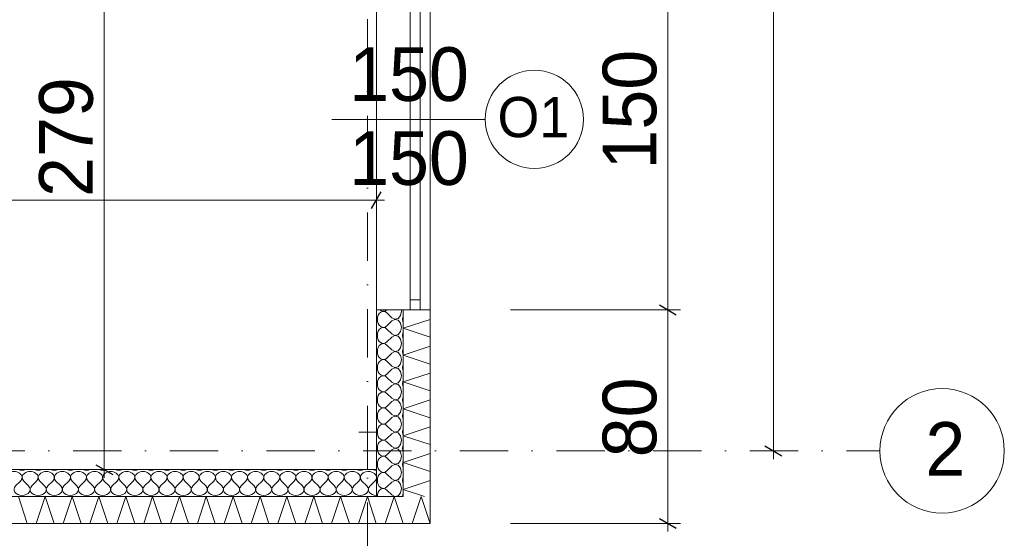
# Model space of a CAD drawing. Header units: millimetres. Extents: x 100377 to 152816, y -1988 to 13902.
# Tile 36 of 58: x 135932 to 139599, y -19 to 1913. Entities that reach past the tile are written whole.
import ezdxf

# ---------------------------------------------------------------- set-up
doc = ezdxf.new("R2010")
doc.units = ezdxf.units.MM
doc.header["$MEASUREMENT"] = 0
doc.linetypes.add('Kropki i Kreski', pattern=[360, 180, -90, 0, -90])
for name, color, linetype, lineweight in [('Nowe_0_Nr_pióra__1', 7, 'Continuous', 13), ('Nowe_0_Nr_pióra__2', 251, 'Continuous', 13), ('Nowe_299-A Wymiary Opisy_Nr_pióra__1', 7, 'Continuous', 13), ('Nowe_299-A Wymiary Opisy_Nr_pióra__21', 7, 'Continuous', 25), ('Nowe_810-G Ogólne_Nr_pióra__1', 7, 'Continuous', 13), ('Nowe_830-G Teksty Etykiety_Nr_pióra__1', 7, 'Continuous', 13)]:
    doc.layers.add(name, color=color, linetype=linetype, lineweight=lineweight)
doc.layers.add('Nowe_299-A Wymiary Opisy', color=7, linetype='Continuous')
doc.styles.add('STYL_AUTOMATYCZNY_1', font='txt')
doc.dimstyles.new('STYL_AUTOMATYCZNY__1', dxfattribs={"dimtxt": 200, "dimasz": 47.5, "dimexe": 0.18, "dimexo": 300, "dimgap": 0.09, "dimtad": 1, "dimdec": 0, "dimlfac": 0.1, "dimzin": 0, "dimdsep": 46, "dimtxsty": 'STYL_AUTOMATYCZNY_1', "dimblk": 'ARROWHEAD_2', "dimblk1": 'ARROWHEAD_2', "dimblk2": 'ARROWHEAD_2', "dimcen": 0.09, "dimclrd": 7, "dimclre": 7, "dimclrt": 7, "dimadec": 1, "dimazin": 0, "dimtfac": 1, "dimtdec": 4, "dimtmove": 0, "dimatfit": 3, "dimfxl": 0, "dimtolj": 1, "dimtzin": 0, "dimarcsym": 0})
doc.dimstyles.new('STYL_AUTOMATYCZNY__2', dxfattribs={"dimtxt": 200, "dimasz": 47.5, "dimexe": 0.18, "dimexo": 300, "dimgap": 0.09, "dimtad": 1, "dimtih": 1, "dimtoh": 1, "dimdec": 0, "dimlfac": 0.1, "dimzin": 0, "dimdsep": 46, "dimtxsty": 'STYL_AUTOMATYCZNY_1', "dimblk": 'ARROWHEAD_2', "dimblk1": 'ARROWHEAD_2', "dimblk2": 'ARROWHEAD_2', "dimcen": 0.09, "dimclrd": 7, "dimclre": 7, "dimclrt": 7, "dimadec": 1, "dimazin": 0, "dimtfac": 1, "dimtdec": 4, "dimtmove": 0, "dimatfit": 3, "dimfxl": 0, "dimtolj": 1, "dimtzin": 0, "dimarcsym": 0})

# ---------------------------------------------------------------- blocks, each defined once
blk = doc.blocks.new('*X56')
at = {"layer": 'Nowe_0_Nr_pióra__1', "color": 7, "linetype": 'Continuous', "lineweight": 13}
for p, q in [((137267.3, 812.6), (137264.8, 805)), ((137271.3, 819), (137267.3, 812.6)), ((137276.4, 823.7), (137271.3, 819)), ((137273.9, 832.2), (137276.4, 830)), ((137276.4, 830), (137282.2, 827.4)), ((137282.2, 826.3), (137276.4, 823.7)), ((137282.2, 827.4), (137288.4, 827)), ((137288.4, 826.7), (137282.2, 826.3)), ((137288.4, 827), (137294.4, 828.8)), ((137294.4, 824.8), (137288.4, 826.7)), ((137294.4, 828.8), (137299, 832.2)), ((137299.8, 820.8), (137294.4, 824.8)), ((137317.7, 802.8), (137299.8, 820.8)), ((137341.2, 800), (137350.2, 811.1)), ((137350.2, 811.1), (137353.6, 826.8)), ((137353.6, 826.8), (137352.4, 832.2)), ((137360.4, 809.6), (137358.9, 805)), ((137264.8, 805), (137264, 796.8)), ((137264, 796.8), (137264.8, 788.6)), ((137264.8, 788.6), (137267.3, 781.1)), ((137267.3, 781.1), (137271.3, 774.7)), ((137271.3, 774.7), (137276.4, 770)), ((137294.4, 768.8), (137299.8, 772.8)), ((137317.7, 790.8), (137299.8, 772.8)), ((137317.7, 802.8), (137329.2, 797)), ((137329.2, 796.7), (137317.7, 790.8)), ((137329.2, 797), (137341.2, 800)), ((137341.2, 793.7), (137329.2, 796.7)), ((137350.2, 782.6), (137341.2, 793.7)), ((137353.6, 766.8), (137350.2, 782.6)), ((137358.9, 805), (137358.1, 796.8)), ((137358.1, 796.8), (137358.9, 788.6)), ((137358.9, 788.6), (137360.4, 784.1)), ((137264.8, 745), (137264, 736.8)), ((137264, 736.8), (137264.8, 728.6)), ((137267.3, 752.6), (137264.8, 745)), ((137271.3, 759), (137267.3, 752.6)), ((137276.4, 763.7), (137271.3, 759)), ((137276.4, 770), (137282.2, 767.4)), ((137282.2, 766.3), (137276.4, 763.7)), ((137282.2, 767.4), (137288.4, 767)), ((137288.4, 766.7), (137282.2, 766.3)), ((137288.4, 767), (137294.4, 768.8)), ((137294.4, 764.8), (137288.4, 766.7)), ((137299.8, 760.8), (137294.4, 764.8)), ((137317.7, 742.8), (137299.8, 760.8)), ((137317.7, 742.8), (137329.2, 737)), ((137329.2, 736.7), (137317.7, 730.8)), ((137329.2, 737), (137341.2, 740)), ((137341.2, 733.7), (137329.2, 736.7)), ((137341.2, 740), (137350.2, 751.1)), ((137350.2, 722.6), (137341.2, 733.7)), ((137350.2, 751.1), (137353.6, 766.8)), ((137358.9, 745), (137358.1, 736.8)), ((137358.1, 736.8), (137358.9, 728.6)), ((137360.4, 749.6), (137358.9, 745)), ((137264.8, 728.6), (137267.3, 721.1)), ((137267.3, 721.1), (137271.3, 714.7)), ((137271.3, 699), (137267.3, 692.6)), ((137271.3, 714.7), (137276.4, 710)), ((137276.4, 703.7), (137271.3, 699)), ((137276.4, 710), (137282.2, 707.4)), ((137282.2, 706.3), (137276.4, 703.7)), ((137282.2, 707.4), (137288.4, 707)), ((137288.4, 706.7), (137282.2, 706.3)), ((137288.4, 707), (137294.4, 708.8)), ((137294.4, 704.8), (137288.4, 706.7)), ((137294.4, 708.8), (137299.8, 712.8)), ((137299.8, 700.8), (137294.4, 704.8)), ((137317.7, 730.8), (137299.8, 712.8)), ((137317.7, 682.8), (137299.8, 700.8)), ((137353.6, 706.8), (137350.2, 722.6)), ((137350.2, 691.1), (137353.6, 706.8)), ((137358.9, 728.6), (137360.4, 724.1)), ((137264.8, 685), (137264, 676.8)), ((137264, 676.8), (137264.8, 668.6)), ((137267.3, 692.6), (137264.8, 685)), ((137264.8, 668.6), (137267.3, 661.1)), ((137267.3, 661.1), (137271.3, 654.7)), ((137317.7, 670.8), (137299.8, 652.8)), ((137317.7, 682.8), (137329.2, 677)), ((137329.2, 676.7), (137317.7, 670.8)), ((137329.2, 677), (137341.2, 680)), ((137341.2, 673.7), (137329.2, 676.7)), ((137341.2, 680), (137350.2, 691.1)), ((137350.2, 662.6), (137341.2, 673.7)), ((137353.6, 646.8), (137350.2, 662.6)), ((137358.9, 685), (137358.1, 676.8)), ((137358.1, 676.8), (137358.9, 668.6)), ((137360.4, 689.6), (137358.9, 685)), ((137358.9, 668.6), (137360.4, 664.1)), ((137264.8, 625), (137264, 616.8)), ((137267.3, 632.6), (137264.8, 625)), ((137271.3, 639), (137267.3, 632.6)), ((137271.3, 654.7), (137276.4, 650)), ((137276.4, 643.7), (137271.3, 639)), ((137276.4, 650), (137282.2, 647.4)), ((137282.2, 646.3), (137276.4, 643.7)), ((137282.2, 647.4), (137288.4, 647)), ((137288.4, 646.7), (137282.2, 646.3)), ((137288.4, 647), (137294.4, 648.8)), ((137294.4, 644.8), (137288.4, 646.7)), ((137294.4, 648.8), (137299.8, 652.8)), ((137299.8, 640.8), (137294.4, 644.8)), ((137317.7, 622.8), (137299.8, 640.8)), ((137341.2, 620), (137350.2, 631.1)), ((137350.2, 631.1), (137353.6, 646.8)), ((137358.9, 625), (137358.1, 616.8)), ((137360.4, 629.6), (137358.9, 625)), ((137264, 616.8), (137264.8, 608.6)), ((137264.8, 608.6), (137267.3, 601.1)), ((137267.3, 601.1), (137271.3, 594.7)), ((137271.3, 594.7), (137276.4, 590)), ((137276.4, 590), (137282.2, 587.4)), ((137282.2, 587.4), (137288.4, 587)), ((137288.4, 587), (137294.4, 588.8)), ((137294.4, 588.8), (137299.8, 592.8)), ((137317.7, 610.8), (137299.8, 592.8)), ((137317.7, 622.8), (137329.2, 617)), ((137329.2, 616.7), (137317.7, 610.8)), ((137329.2, 617), (137341.2, 620)), ((137341.2, 613.7), (137329.2, 616.7)), ((137350.2, 602.6), (137341.2, 613.7)), ((137353.6, 586.8), (137350.2, 602.6)), ((137350.2, 571.1), (137353.6, 586.8)), ((137358.1, 616.8), (137358.9, 608.6)), ((137358.9, 608.6), (137360.4, 604.1)), ((137264.8, 565), (137264, 556.8)), ((137264, 556.8), (137264.8, 548.6)), ((137267.3, 572.6), (137264.8, 565)), ((137271.3, 579), (137267.3, 572.6)), ((137276.4, 583.7), (137271.3, 579)), ((137282.2, 586.3), (137276.4, 583.7)), ((137288.4, 586.7), (137282.2, 586.3)), ((137294.4, 584.8), (137288.4, 586.7)), ((137299.8, 580.8), (137294.4, 584.8)), ((137317.7, 562.8), (137299.8, 580.8)), ((137317.7, 550.8), (137299.8, 532.8)), ((137317.7, 562.8), (137329.2, 557)), ((137329.2, 556.7), (137317.7, 550.8)), ((137329.2, 557), (137341.2, 560)), ((137341.2, 553.7), (137329.2, 556.7)), ((137341.2, 560), (137350.2, 571.1)), ((137350.2, 542.6), (137341.2, 553.7)), ((137358.9, 565), (137358.1, 556.8)), ((137358.1, 556.8), (137358.9, 548.6)), ((137360.4, 569.6), (137358.9, 565)), ((137264.8, 548.6), (137267.3, 541.1)), ((137267.3, 541.1), (137271.3, 534.7)), ((137271.3, 519), (137267.3, 512.6)), ((137271.3, 534.7), (137276.4, 530)), ((137276.4, 523.7), (137271.3, 519)), ((137276.4, 530), (137282.2, 527.4)), ((137282.2, 526.3), (137276.4, 523.7)), ((137282.2, 527.4), (137288.4, 527)), ((137288.4, 526.7), (137282.2, 526.3)), ((137288.4, 527), (137294.4, 528.8)), ((137294.4, 524.8), (137288.4, 526.7)), ((137294.4, 528.8), (137299.8, 532.8)), ((137299.8, 520.8), (137294.4, 524.8)), ((137317.7, 502.8), (137299.8, 520.8)), ((137353.6, 526.8), (137350.2, 542.6)), ((137350.2, 511.1), (137353.6, 526.8)), ((137358.9, 548.6), (137360.4, 544.1)), ((137264.8, 505), (137264, 496.8)), ((137264, 496.8), (137264.8, 488.6)), ((137267.3, 512.6), (137264.8, 505)), ((137264.8, 488.6), (137267.3, 481.1)), ((137267.3, 481.1), (137271.3, 474.7)), ((137317.7, 490.8), (137299.8, 472.8)), ((137317.7, 502.8), (137329.2, 497)), ((137329.2, 496.7), (137317.7, 490.8)), ((137329.2, 497), (137341.2, 500)), ((137341.2, 493.7), (137329.2, 496.7)), ((137341.2, 500), (137350.2, 511.1)), ((137350.2, 482.6), (137341.2, 493.7)), ((137353.6, 466.8), (137350.2, 482.6)), ((137358.9, 505), (137358.1, 496.8)), ((137358.1, 496.8), (137358.9, 488.6)), ((137360.4, 509.6), (137358.9, 505)), ((137358.9, 488.6), (137360.4, 484.1)), ((137264.8, 445), (137264, 436.8)), ((137267.3, 452.6), (137264.8, 445)), ((137271.3, 459), (137267.3, 452.6)), ((137271.3, 474.7), (137276.4, 470)), ((137276.4, 463.7), (137271.3, 459)), ((137276.4, 470), (137282.2, 467.4)), ((137282.2, 466.3), (137276.4, 463.7)), ((137282.2, 467.4), (137288.4, 467)), ((137288.4, 466.7), (137282.2, 466.3)), ((137288.4, 467), (137294.4, 468.8)), ((137294.4, 464.8), (137288.4, 466.7)), ((137294.4, 468.8), (137299.8, 472.8)), ((137299.8, 460.8), (137294.4, 464.8)), ((137317.7, 442.8), (137299.8, 460.8)), ((137317.7, 442.8), (137329.2, 437)), ((137341.2, 440), (137350.2, 451.1)), ((137350.2, 451.1), (137353.6, 466.8)), ((137358.9, 445), (137358.1, 436.8)), ((137360.4, 449.6), (137358.9, 445)), ((137264, 436.8), (137264.8, 428.6)), ((137264.8, 428.6), (137267.3, 421.1)), ((137267.3, 421.1), (137271.3, 414.7)), ((137271.3, 414.7), (137276.4, 410)), ((137276.4, 403.7), (137271.3, 399)), ((137276.4, 410), (137282.2, 407.4)), ((137282.2, 406.3), (137276.4, 403.7)), ((137282.2, 407.4), (137288.4, 407)), ((137288.4, 406.7), (137282.2, 406.3)), ((137288.4, 407), (137294.4, 408.8)), ((137294.4, 404.8), (137288.4, 406.7)), ((137294.4, 408.8), (137299.8, 412.8)), ((137299.8, 400.8), (137294.4, 404.8)), ((137317.7, 430.8), (137299.8, 412.8)), ((137329.2, 436.7), (137317.7, 430.8)), ((137329.2, 437), (137341.2, 440)), ((137341.2, 433.7), (137329.2, 436.7)), ((137350.2, 422.6), (137341.2, 433.7)), ((137353.6, 406.8), (137350.2, 422.6)), ((137350.2, 391.1), (137353.6, 406.8)), ((137358.1, 436.8), (137358.9, 428.6)), ((137358.9, 428.6), (137360.4, 424.1)), ((137264.8, 385), (137264, 376.8)), ((137264, 376.8), (137264.8, 368.6)), ((137267.3, 392.6), (137264.8, 385)), ((137264.8, 368.6), (137267.3, 361.1)), ((137271.3, 399), (137267.3, 392.6)), ((137317.7, 382.8), (137299.8, 400.8)), ((137317.7, 370.8), (137299.8, 352.8)), ((137317.7, 382.8), (137329.2, 377)), ((137329.2, 376.7), (137317.7, 370.8)), ((137329.2, 377), (137341.2, 380)), ((137341.2, 373.7), (137329.2, 376.7)), ((137341.2, 380), (137350.2, 391.1)), ((137350.2, 362.6), (137341.2, 373.7)), ((137358.9, 385), (137358.1, 376.8)), ((137358.1, 376.8), (137358.9, 368.6)), ((137360.4, 389.6), (137358.9, 385)), ((137358.9, 368.6), (137360.4, 364.1)), ((137267.3, 332.6), (137264.8, 325)), ((137267.3, 361.1), (137271.3, 354.7)), ((137271.3, 339), (137267.3, 332.6)), ((137271.3, 354.7), (137276.4, 350)), ((137276.4, 343.7), (137271.3, 339)), ((137276.4, 350), (137282.2, 347.4)), ((137282.2, 346.3), (137276.4, 343.7)), ((137282.2, 347.4), (137288.4, 347)), ((137288.4, 346.7), (137282.2, 346.3)), ((137288.4, 347), (137294.4, 348.8)), ((137294.4, 344.8), (137288.4, 346.7)), ((137294.4, 348.8), (137299.8, 352.8)), ((137299.8, 340.8), (137294.4, 344.8)), ((137317.7, 322.8), (137299.8, 340.8)), ((137341.2, 320), (137350.2, 331.1)), ((137353.6, 346.8), (137350.2, 362.6)), ((137350.2, 331.1), (137353.6, 346.8)), ((137264.8, 325), (137264, 316.8)), ((137264, 316.8), (137264.8, 308.6)), ((137264.8, 308.6), (137267.3, 301.1)), ((137267.3, 301.1), (137271.3, 294.7)), ((137271.3, 294.7), (137276.4, 290)), ((137317.7, 310.8), (137299.8, 292.8)), ((137317.7, 322.8), (137329.2, 317)), ((137329.2, 316.7), (137317.7, 310.8)), ((137329.2, 317), (137341.2, 320)), ((137341.2, 313.7), (137329.2, 316.7)), ((137350.2, 302.6), (137341.2, 313.7)), ((137353.6, 286.8), (137350.2, 302.6)), ((137358.9, 325), (137358.1, 316.8)), ((137358.1, 316.8), (137358.9, 308.6)), ((137360.4, 329.6), (137358.9, 325)), ((137358.9, 308.6), (137360.4, 304.1)), ((137264.8, 265), (137264, 256.8)), ((137264, 256.8), (137264.8, 248.6)), ((137267.3, 272.6), (137264.8, 265)), ((137271.3, 279), (137267.3, 272.6)), ((137276.4, 283.7), (137271.3, 279)), ((137276.4, 290), (137282.2, 287.4)), ((137282.2, 286.3), (137276.4, 283.7)), ((137282.2, 287.4), (137288.4, 287)), ((137288.4, 286.7), (137282.2, 286.3)), ((137288.4, 287), (137294.4, 288.8)), ((137294.4, 284.8), (137288.4, 286.7)), ((137294.4, 288.8), (137299.8, 292.8)), ((137299.8, 280.8), (137294.4, 284.8)), ((137317.7, 262.8), (137299.8, 280.8)), ((137317.7, 262.8), (137329.2, 257)), ((137329.2, 257), (137341.2, 260)), ((137341.2, 260), (137350.2, 271.1)), ((137350.2, 271.1), (137353.6, 286.8)), ((137358.9, 265), (137358.1, 256.8)), ((137358.1, 256.8), (137358.9, 248.6)), ((137360.4, 269.6), (137358.9, 265)), ((137264.8, 248.6), (137267.3, 241.1)), ((137267.3, 241.1), (137271.3, 234.7)), ((137271.3, 234.7), (137276.4, 230)), ((137276.4, 223.7), (137271.3, 219)), ((137276.4, 230), (137282.2, 227.4)), ((137282.2, 226.3), (137276.4, 223.7)), ((137282.2, 227.4), (137288.4, 227)), ((137288.4, 226.7), (137282.2, 226.3)), ((137288.4, 227), (137294.4, 228.8)), ((137294.4, 224.8), (137288.4, 226.7)), ((137294.4, 228.8), (137299.8, 232.8)), ((137299.8, 220.8), (137294.4, 224.8)), ((137317.7, 250.8), (137299.8, 232.8)), ((137317.7, 202.8), (137299.8, 220.8)), ((137329.2, 256.7), (137317.7, 250.8)), ((137341.2, 253.7), (137329.2, 256.7)), ((137350.2, 242.6), (137341.2, 253.7)), ((137353.6, 226.8), (137350.2, 242.6)), ((137350.2, 211.1), (137353.6, 226.8)), ((137358.9, 248.6), (137360.4, 244.1)), ((137264.8, 205), (137264, 196.8)), ((137264, 196.8), (137264.8, 188.6)), ((137267.3, 212.6), (137264.8, 205)), ((137264.8, 188.6), (137267.3, 181.1)), ((137271.3, 219), (137267.3, 212.6)), ((137317.7, 190.8), (137299.8, 172.8)), ((137317.7, 202.8), (137329.2, 197)), ((137329.2, 196.7), (137317.7, 190.8)), ((137329.2, 197), (137341.2, 200)), ((137341.2, 193.7), (137329.2, 196.7)), ((137341.2, 200), (137350.2, 211.1)), ((137350.2, 182.6), (137341.2, 193.7)), ((137358.9, 205), (137358.1, 196.8)), ((137358.1, 196.8), (137358.9, 188.6)), ((137360.4, 209.6), (137358.9, 205)), ((137358.9, 188.6), (137360.4, 184.1)), ((137267.3, 152.6), (137264.8, 145)), ((137267.3, 181.1), (137271.3, 174.7)), ((137271.3, 159), (137267.3, 152.6)), ((137271.3, 174.7), (137276.4, 170)), ((137276.4, 163.7), (137271.3, 159)), ((137276.4, 170), (137282.2, 167.4)), ((137282.2, 166.3), (137276.4, 163.7)), ((137282.2, 167.4), (137288.4, 167)), ((137288.4, 166.7), (137282.2, 166.3)), ((137288.4, 167), (137294.4, 168.8)), ((137294.4, 164.8), (137288.4, 166.7)), ((137294.4, 168.8), (137299.8, 172.8)), ((137299.8, 160.8), (137294.4, 164.8)), ((137317.7, 142.8), (137299.8, 160.8)), ((137341.2, 140), (137350.2, 151.1)), ((137353.6, 166.8), (137350.2, 182.6)), ((137350.2, 151.1), (137353.6, 166.8)), ((137360.4, 149.6), (137358.9, 145)), ((137264.8, 145), (137264, 137)), ((137317.7, 142.8), (137329, 137)), ((137329.5, 137), (137341.2, 140)), ((137358.9, 145), (137358.1, 137))]:
    blk.add_line(p, q, dxfattribs=at)
blk = doc.blocks.new('Wypełnienie_28_1', base_point=(0, 0))
at = {"layer": 'Nowe_0_Nr_pióra__1', "color": 7, "linetype": 'Continuous', "lineweight": 13, "flags": 128}
blk.add_lwpolyline([(137360.4, 137), (137360.4, 832.2), (137260.4, 832.2), (137260.4, 137)], close=True, dxfattribs=at)
at = {"layer": 'Nowe_0_Nr_pióra__1', "color": 7, "linetype": 'Continuous', "lineweight": 13}
blk.add_blockref('*X56', (0, 0), dxfattribs=at)
blk = doc.blocks.new('*X58')
at = {"layer": 'Nowe_0_Nr_pióra__1', "color": 7, "linetype": 'Continuous', "lineweight": 13}
for p, q in [((135934.6, 194.4), (135916.6, 176.5)), ((135946.6, 194.4), (135964.6, 176.5)), ((135994.6, 194.4), (135976.6, 176.5)), ((136006.6, 194.4), (136024.6, 176.5)), ((136054.6, 194.4), (136036.6, 176.5)), ((136066.6, 194.4), (136084.6, 176.5)), ((136114.6, 194.4), (136096.6, 176.5)), ((136126.6, 194.4), (136144.6, 176.5)), ((136174.6, 194.4), (136156.6, 176.5)), ((136186.6, 194.4), (136204.6, 176.5)), ((136234.6, 194.4), (136216.6, 176.5)), ((136246.6, 194.4), (136264.6, 176.5)), ((136294.6, 194.4), (136276.6, 176.5)), ((136306.6, 194.4), (136324.6, 176.5)), ((136354.6, 194.4), (136336.6, 176.5)), ((136366.6, 194.4), (136384.6, 176.5)), ((136414.6, 194.4), (136396.6, 176.5)), ((136426.6, 194.4), (136444.6, 176.5)), ((136474.6, 194.4), (136456.6, 176.5)), ((136486.6, 194.4), (136504.6, 176.5)), ((136534.6, 194.4), (136516.6, 176.5)), ((136546.6, 194.4), (136564.6, 176.5)), ((136594.6, 194.4), (136576.6, 176.5)), ((136606.6, 194.4), (136624.6, 176.5)), ((136654.6, 194.4), (136636.6, 176.5)), ((136666.6, 194.4), (136684.6, 176.5)), ((136714.6, 194.4), (136696.6, 176.5)), ((136726.6, 194.4), (136744.6, 176.5)), ((136774.6, 194.4), (136756.6, 176.5)), ((136786.6, 194.4), (136804.6, 176.5)), ((136834.6, 194.4), (136816.6, 176.5)), ((136846.6, 194.4), (136864.6, 176.5)), ((136894.6, 194.4), (136876.6, 176.5)), ((136906.6, 194.4), (136924.6, 176.5)), ((136954.6, 194.4), (136936.6, 176.5)), ((136966.6, 194.4), (136984.6, 176.5)), ((137014.6, 194.4), (136996.6, 176.5)), ((137026.6, 194.4), (137044.6, 176.5)), ((137074.6, 194.4), (137056.6, 176.5)), ((137086.6, 194.4), (137104.6, 176.5)), ((137134.6, 194.4), (137116.6, 176.5)), ((137146.6, 194.4), (137164.6, 176.5)), ((137194.6, 194.4), (137176.6, 176.5)), ((137206.6, 194.4), (137224.6, 176.5)), ((137254.6, 194.4), (137236.6, 176.5))]:
    blk.add_line(p, q, dxfattribs=at)
for centre, start_param, end_param in [((135910.6, 207.8), 5.639684, 10.068279), ((135940.6, 257.1), 4.250706, 4.712389), ((135970.6, 207.8), 5.639684, 10.068279), ((135940.6, 257.1), 4.712389, 5.174072), ((136000.6, 257.1), 4.250706, 4.712389), ((136030.6, 207.8), 5.639684, 10.068279), ((136000.6, 257.1), 4.712389, 5.174072), ((136060.6, 257.1), 4.250706, 4.712389), ((136090.6, 207.8), 5.639684, 10.068279), ((136060.6, 257.1), 4.712389, 5.174072), ((136120.6, 257.1), 4.250706, 4.712389), ((136150.6, 207.8), 5.639684, 10.068279), ((136120.6, 257.1), 4.712389, 5.174072), ((136180.6, 257.1), 4.250706, 4.712389), ((136210.6, 207.8), 5.639684, 10.068279), ((136180.6, 257.1), 4.712389, 5.174072), ((136240.6, 257.1), 4.250706, 4.712389), ((136270.6, 207.8), 5.639684, 10.068279), ((136240.6, 257.1), 4.712389, 5.174072), ((136300.6, 257.1), 4.250706, 4.712389), ((136330.6, 207.8), 5.639684, 10.068279), ((136300.6, 257.1), 4.712389, 5.174072), ((136360.6, 257.1), 4.250706, 4.712389), ((136390.6, 207.8), 5.639684, 10.068279), ((136360.6, 257.1), 4.712389, 5.174072), ((136420.6, 257.1), 4.250706, 4.712389), ((136450.6, 207.8), 5.639684, 10.068279), ((136420.6, 257.1), 4.712389, 5.174072), ((136480.6, 257.1), 4.250706, 4.712389), ((136510.6, 207.8), 5.639684, 10.068279), ((136480.6, 257.1), 4.712389, 5.174072), ((136540.6, 257.1), 4.250706, 4.712389), ((136570.6, 207.8), 5.639684, 10.068279), ((136540.6, 257.1), 4.712389, 5.174072), ((136600.6, 257.1), 4.250706, 4.712389), ((136630.6, 207.8), 5.639684, 10.068279), ((136600.6, 257.1), 4.712389, 5.174072), ((136660.6, 257.1), 4.250706, 4.712389), ((136690.6, 207.8), 5.639684, 10.068279), ((136660.6, 257.1), 4.712389, 5.174072), ((136720.6, 257.1), 4.250706, 4.712389), ((136750.6, 207.8), 5.639684, 10.068279), ((136720.6, 257.1), 4.712389, 5.174072), ((136780.6, 257.1), 4.250706, 4.712389), ((136810.6, 207.8), 5.639684, 10.068279), ((136780.6, 257.1), 4.712389, 5.174072), ((136840.6, 257.1), 4.250706, 4.712389), ((136870.6, 207.8), 5.639684, 10.068279), ((136840.6, 257.1), 4.712389, 5.174072), ((136900.6, 257.1), 4.250706, 4.712389), ((136930.6, 207.8), 5.639684, 10.068279), ((136900.6, 257.1), 4.712389, 5.174072), ((136960.6, 257.1), 4.250706, 4.712389), ((136990.6, 207.8), 5.639684, 10.068279), ((136960.6, 257.1), 4.712389, 5.174072), ((137020.6, 257.1), 4.250706, 4.712389), ((137050.6, 207.8), 5.639684, 10.068279), ((137020.6, 257.1), 4.712389, 5.174072), ((137080.6, 257.1), 4.250706, 4.712389), ((137110.6, 207.8), 5.639684, 10.068279), ((137080.6, 257.1), 4.712389, 5.174072), ((137140.6, 257.1), 4.250706, 4.712389), ((137170.6, 207.8), 5.639684, 10.068279), ((137140.6, 257.1), 4.712389, 5.174072), ((137200.6, 257.1), 4.250706, 4.712389), ((137230.6, 207.8), 0.117002, 3.785094), ((137200.6, 257.1), 4.712389, 5.174072), ((137260.6, 257.1), 4.250706, 4.705552), ((137230.6, 207.8), 5.639684, 6.166183), ((135940.6, 163), 2.498092, 4.712389), ((135940.6, 163), 4.712389, 6.926686), ((136000.6, 163), 2.498092, 4.712389), ((136000.6, 163), 4.712389, 6.926686), ((136060.6, 163), 2.498092, 4.712389), ((136060.6, 163), 4.712389, 6.926686), ((136120.6, 163), 2.498092, 4.712389), ((136120.6, 163), 4.712389, 6.926686), ((136180.6, 163), 2.498092, 4.712389), ((136180.6, 163), 4.712389, 6.926686), ((136240.6, 163), 2.498092, 4.712389), ((136240.6, 163), 4.712389, 6.926686), ((136300.6, 163), 2.498092, 4.712389), ((136300.6, 163), 4.712389, 6.926686), ((136360.6, 163), 2.498092, 4.712389), ((136360.6, 163), 4.712389, 6.926686), ((136420.6, 163), 2.498092, 4.712389), ((136420.6, 163), 4.712389, 6.926686), ((136480.6, 163), 2.498092, 4.712389), ((136480.6, 163), 4.712389, 6.926686), ((136540.6, 163), 2.498092, 4.712389), ((136540.6, 163), 4.712389, 6.926686), ((136600.6, 163), 2.498092, 4.712389), ((136600.6, 163), 4.712389, 6.926686), ((136660.6, 163), 2.498092, 4.712389), ((136660.6, 163), 4.712389, 6.926686), ((136720.6, 163), 2.498092, 4.712389), ((136720.6, 163), 4.712389, 6.926686), ((136780.6, 163), 2.498092, 4.712389), ((136780.6, 163), 4.712389, 6.926686), ((136840.6, 163), 2.498092, 4.712389), ((136840.6, 163), 4.712389, 6.926686), ((136900.6, 163), 2.498092, 4.712389), ((136900.6, 163), 4.712389, 6.926686), ((136960.6, 163), 2.498092, 4.712389), ((136960.6, 163), 4.712389, 6.926686), ((137020.6, 163), 2.498092, 4.712389), ((137020.6, 163), 4.712389, 6.926686), ((137080.6, 163), 2.498092, 4.712389), ((137080.6, 163), 4.712389, 6.926686), ((137140.6, 163), 2.498092, 4.712389), ((137140.6, 163), 4.712389, 6.926686), ((137200.6, 163), 2.498092, 4.712389), ((137200.6, 163), 4.712389, 6.926686), ((137260.6, 163), 2.498092, 4.705552)]:
    blk.add_ellipse(centre, major_axis=(30, 0), ratio=0.746596, start_param=start_param, end_param=end_param, dxfattribs=at)
blk = doc.blocks.new('Wypełnienie_29_1', base_point=(0, 0))
at = {"layer": 'Nowe_0_Nr_pióra__1', "color": 7, "linetype": 'Continuous', "lineweight": 13, "flags": 128}
blk.add_lwpolyline([(137260.4, 237), (132716.2, 237), (132716.2, 137), (137260.4, 137)], close=True, dxfattribs=at)
at = {"layer": 'Nowe_0_Nr_pióra__1', "color": 7, "linetype": 'Continuous', "lineweight": 13}
blk.add_blockref('*X58', (0, 0), dxfattribs=at)
blk = doc.blocks.new('*X86')
at = {"layer": 'Nowe_0_Nr_pióra__2', "color": 251, "linetype": 'Continuous', "lineweight": 13}
for p, q in [((135926.8, 137), (135960.1, 37)), ((135993.5, 37), (136026.8, 137)), ((136026.8, 137), (136060.1, 37)), ((136093.5, 37), (136126.8, 137)), ((136126.8, 137), (136160.1, 37)), ((136193.5, 37), (136226.8, 137)), ((136226.8, 137), (136260.1, 37)), ((136293.5, 37), (136326.8, 137)), ((136326.8, 137), (136360.1, 37)), ((136393.5, 37), (136426.8, 137)), ((136426.8, 137), (136460.1, 37)), ((136493.5, 37), (136526.8, 137)), ((136526.8, 137), (136560.1, 37)), ((136593.5, 37), (136626.8, 137)), ((136626.8, 137), (136660.1, 37)), ((136693.5, 37), (136726.8, 137)), ((136726.8, 137), (136760.1, 37)), ((136793.5, 37), (136826.8, 137)), ((136826.8, 137), (136860.1, 37)), ((136893.5, 37), (136926.8, 137)), ((136926.8, 137), (136960.1, 37)), ((136993.5, 37), (137026.8, 137)), ((137026.8, 137), (137060.1, 37)), ((137093.5, 37), (137126.8, 137)), ((137126.8, 137), (137160.1, 37)), ((137193.5, 37), (137226.8, 137)), ((137226.8, 137), (137260.1, 37)), ((137293.5, 37), (137326.8, 137)), ((137326.8, 137), (137360.1, 37)), ((137393.5, 37), (137426.8, 137)), ((137426.8, 137), (137460.1, 37))]:
    blk.add_line(p, q, dxfattribs=at)
blk = doc.blocks.new('Wypełnienie_43_1', base_point=(0, 0))
at = {"layer": 'Nowe_0_Nr_pióra__2', "color": 251, "linetype": 'Continuous', "lineweight": 13}
blk.add_blockref('*X86', (0, 0), dxfattribs=at)
blk = doc.blocks.new('*X102')
at = {"layer": 'Nowe_0_Nr_pióra__2', "color": 251, "linetype": 'Continuous', "lineweight": 13}
for p, q in [((137460.4, 830.2), (137454.3, 832.2)), ((137360.4, 763.5), (137460.4, 796.9)), ((137460.4, 730.2), (137360.4, 763.5)), ((137360.4, 663.5), (137460.4, 696.9)), ((137460.4, 630.2), (137360.4, 663.5)), ((137360.4, 563.5), (137460.4, 596.9)), ((137460.4, 530.2), (137360.4, 563.5)), ((137360.4, 463.5), (137460.4, 496.9)), ((137460.4, 430.2), (137360.4, 463.5)), ((137360.4, 363.5), (137460.4, 396.9)), ((137460.4, 330.2), (137360.4, 363.5)), ((137360.4, 263.5), (137460.4, 296.9)), ((137460.4, 230.2), (137360.4, 263.5)), ((137360.4, 163.5), (137460.4, 196.9)), ((137439.9, 137), (137360.4, 163.5))]:
    blk.add_line(p, q, dxfattribs=at)
blk = doc.blocks.new('Wypełnienie_51_1', base_point=(0, 0))
at = {"layer": 'Nowe_0_Nr_pióra__2', "color": 251, "linetype": 'Continuous', "lineweight": 13}
blk.add_blockref('*X102', (0, 0), dxfattribs=at)
blk = doc.blocks.new('*D148')
at = {"layer": 'Nowe_299-A Wymiary Opisy_Nr_pióra__1', "color": 7, "linetype": 'Continuous', "lineweight": 13}
for p, q in [((132716.2, -1017.7), (132716.2, -263)), ((137460.4, -1017.7), (137460.4, -263)), ((132716.2, -970.8), (137460.4, -970.8)), ((137460.4, -970.8), (137491, -970.8))]:
    blk.add_line(p, q, dxfattribs=at)
at = {"layer": 'Nowe_299-A Wymiary Opisy_Nr_pióra__21', "color": 7, "linetype": 'Continuous', "lineweight": 25}
for p, q in [((132734.2, -939.6), (132698.1, -1002.1)), ((137442.4, -1002.1), (137478.4, -939.6))]:
    blk.add_line(p, q, dxfattribs=at)
at = {"layer": 'Nowe_299-A Wymiary Opisy_Nr_pióra__1', "color": 7, "lineweight": 13, "insert": (134860.6, -930.8), "char_height": 200, "attachment_point": 7, "style": 'STYL_AUTOMATYCZNY_1'}
blk.add_mtext('{\\A1;474}', dxfattribs=at)
blk = doc.blocks.new('ARROWHEAD_2')
at = {"color": 0, "linetype": 'Continuous', "lineweight": 0}
for p, q in [((0, 0), (-1, 0)), ((-0.378, -0.655), (0.378, 0.655))]:
    blk.add_line(p, q, dxfattribs=at)
blk = doc.blocks.new('*D155')
at = {"layer": 'Nowe_299-A Wymiary Opisy_Nr_pióra__1', "color": 7, "linetype": 'Continuous', "lineweight": 13}
for p, q in [((138392.8, 832.2), (137760.4, 832.2)), ((138345.9, 37), (138345.9, 832.2)), ((138392.8, 37), (137760.4, 37)), ((138345.9, 6.5), (138345.9, 37))]:
    blk.add_line(p, q, dxfattribs=at)
at = {"layer": 'Nowe_299-A Wymiary Opisy_Nr_pióra__21', "color": 7, "linetype": 'Continuous', "lineweight": 25}
for p, q in [((138314.7, 850.3), (138377.2, 814.2)), ((138314.7, 55.1), (138377.2, 19))]:
    blk.add_line(p, q, dxfattribs=at)
at = {"layer": 'Nowe_299-A Wymiary Opisy_Nr_pióra__1', "color": 7, "lineweight": 13, "insert": (138305.9, 282.9), "char_height": 200, "attachment_point": 7, "rotation": 90, "style": 'STYL_AUTOMATYCZNY_1'}
blk.add_mtext('{\\A1;80}', dxfattribs=at)
blk = doc.blocks.new('*D156')
at = {"layer": 'Nowe_299-A Wymiary Opisy_Nr_pióra__1', "color": 7, "linetype": 'Continuous', "lineweight": 13}
for p, q in [((138392.8, 2332.2), (137760.4, 2332.2)), ((138345.9, 832.2), (138345.9, 2332.2)), ((138392.8, 832.2), (137760.4, 832.2))]:
    blk.add_line(p, q, dxfattribs=at)
at = {"layer": 'Nowe_299-A Wymiary Opisy_Nr_pióra__21', "color": 7, "linetype": 'Continuous', "lineweight": 25}
for p, q in [((138314.7, 2350.3), (138377.2, 2314.2)), ((138314.7, 850.3), (138377.2, 814.2))]:
    blk.add_line(p, q, dxfattribs=at)
at = {"layer": 'Nowe_299-A Wymiary Opisy_Nr_pióra__1', "color": 7, "lineweight": 13, "insert": (138305.9, 1354.6), "char_height": 200, "attachment_point": 7, "rotation": 90, "style": 'STYL_AUTOMATYCZNY_1'}
blk.add_mtext('{\\A1;150}', dxfattribs=at)
blk = doc.blocks.new('*D164')
at = {"layer": 'Nowe_299-A Wymiary Opisy_Nr_pióra__1', "color": 7, "linetype": 'Continuous', "lineweight": 13}
for p, q in [((138739, 11767), (138739, 11797.6)), ((138785.9, 11767), (138692.2, 11767)), ((138739, 307), (138739, 11767)), ((138785.9, 307), (138692.2, 307)), ((138739, 276.5), (138739, 307))]:
    blk.add_line(p, q, dxfattribs=at)
at = {"layer": 'Nowe_299-A Wymiary Opisy_Nr_pióra__21', "color": 7, "linetype": 'Continuous', "lineweight": 25}
for p, q in [((138770.3, 11749), (138707.8, 11785.1)), ((138707.8, 325.1), (138770.3, 289))]:
    blk.add_line(p, q, dxfattribs=at)
at = {"layer": 'Nowe_299-A Wymiary Opisy_Nr_pióra__1', "color": 7, "lineweight": 13, "insert": (138699, 5695.1), "char_height": 200, "attachment_point": 7, "rotation": 90, "style": 'STYL_AUTOMATYCZNY_1'}
blk.add_mtext('{\\A1;1\xa0146}', dxfattribs=at)
blk = doc.blocks.new('*D183')
at = {"layer": 'Nowe_299-A Wymiary Opisy_Nr_pióra__1', "color": 7, "linetype": 'Continuous', "lineweight": 13}
for p, q in [((133077.7, 808.8), (133077.7, 1287.8)), ((137260.4, 917.4), (137260.4, 1287.8)), ((133077.7, 1240.9), (137260.4, 1240.9)), ((137260.4, 1240.9), (137291, 1240.9))]:
    blk.add_line(p, q, dxfattribs=at)
at = {"layer": 'Nowe_299-A Wymiary Opisy_Nr_pióra__21', "color": 7, "linetype": 'Continuous', "lineweight": 25}
for p, q in [((133095.7, 1272.1), (133059.6, 1209.6)), ((137242.4, 1209.6), (137278.4, 1272.1))]:
    blk.add_line(p, q, dxfattribs=at)
at = {"layer": 'Nowe_299-A Wymiary Opisy_Nr_pióra__1', "color": 7, "lineweight": 13, "insert": (134941.4, 1280.9), "char_height": 200, "attachment_point": 7, "style": 'STYL_AUTOMATYCZNY_1'}
blk.add_mtext('{\\A1;418}', dxfattribs=at)
blk = doc.blocks.new('*D184')
at = {"layer": 'Nowe_299-A Wymiary Opisy_Nr_pióra__1', "color": 7, "linetype": 'Continuous', "lineweight": 13}
for p, q in [((136293.8, 3027), (136200.1, 3027)), ((136246.9, 237), (136246.9, 3027)), ((136293.8, 237), (136200.1, 237)), ((136246.9, 206.5), (136246.9, 237))]:
    blk.add_line(p, q, dxfattribs=at)
at = {"layer": 'Nowe_299-A Wymiary Opisy_Nr_pióra__21', "color": 7, "linetype": 'Continuous', "lineweight": 25}
for p, q in [((136215.7, 3045.1), (136278.2, 3009)), ((136215.7, 255.1), (136278.2, 219))]:
    blk.add_line(p, q, dxfattribs=at)
at = {"layer": 'Nowe_299-A Wymiary Opisy_Nr_pióra__1', "color": 7, "lineweight": 13, "char_height": 200, "attachment_point": 7, "rotation": 90, "style": 'STYL_AUTOMATYCZNY_1'}
for s, insert in [('{\\A1;10}', (136206.9, 2705.4)), ('{\\A1;279}', (136206.9, 1252.6))]:
    blk.add_mtext(s, dxfattribs=dict(at, insert=insert))

msp = doc.modelspace()

# ---------------------------------------------------------------- linework, layer by layer
at = {"layer": 'Nowe_810-G Ogólne_Nr_pióra__1', "color": 7, "linetype": 'Kropki i Kreski', "lineweight": 13}
for points in [[(137227.4, 13438.6), (137227.4, -1524.9)], [(100840.7, 307), (139132.9, 307)]]:
    msp.add_lwpolyline(points, dxfattribs=at)
at = {"layer": 'Nowe_810-G Ogólne_Nr_pióra__1', "color": 7, "linetype": 'Continuous', "lineweight": 13}
for points in [[(132664.8, 37), (137460.4, 37), (137460.4, 12037), (102464.4, 12037), (102464.4, 37), (127484, 37)], [(132716.2, 237), (137260.4, 237), (137260.4, 11837), (128694.9, 11837)], [(137665.6, 1541.8), (137094.2, 1541.8)], [(132666.2, 137), (137360.4, 137), (137360.4, 832.2)], [(137194.4, 377), (137260.4, 377)], [(137227.4, 377), (137227.4, 237)], [(137194.4, 237), (137260.4, 237)]]:
    msp.add_lwpolyline(points, dxfattribs=at)
for points in [[(137260.4, 2332.2), (137460.4, 2332.2), (137460.4, 832.2), (137260.4, 832.2)], [(137386.3, 2332.2), (137386.3, 832.2), (137423.4, 832.2), (137423.4, 2332.2)], [(137423.4, 832.2), (137423.4, 869.3), (137386.3, 869.3), (137386.3, 832.2)]]:
    msp.add_lwpolyline(points, close=True, dxfattribs=at)
for centre, radius in [((137848.6, 1541.8), 183), ((139367.6, 307), 231.7)]:
    msp.add_circle(centre, radius, dxfattribs=at)

# ---------------------------------------------------------------- block references
at = {"layer": 'Nowe_0_Nr_pióra__1', "color": 7, "linetype": 'Continuous', "lineweight": 13}
for name in ['Wypełnienie_28_1', 'Wypełnienie_29_1']:
    msp.add_blockref(name, (0, 0), dxfattribs=at)
at = {"layer": 'Nowe_0_Nr_pióra__2', "color": 251, "linetype": 'Continuous', "lineweight": 13}
for name in ['Wypełnienie_51_1', 'Wypełnienie_43_1']:
    msp.add_blockref(name, (0, 0), dxfattribs=at)

# ---------------------------------------------------------------- texts
at = {"layer": 'Nowe_830-G Teksty Etykiety_Nr_pióra__1', "color": 7, "linetype": 'Continuous', "lineweight": 13, "insert": (137158.6, 1810.3), "char_height": 200, "attachment_point": 1, "line_spacing_factor": 0.938049, "style": 'STYL_AUTOMATYCZNY_1'}
msp.add_mtext('{\\A1;150}\\P{\\A1;150}', dxfattribs=at)
at = {"layer": 'Nowe_830-G Teksty Etykiety_Nr_pióra__1', "color": 7, "linetype": 'Continuous', "lineweight": 13, "attachment_point": 1, "style": 'STYL_AUTOMATYCZNY_1'}
for s, insert, char_height in [('{\\A1;O1}', (137711.5, 1625.3), 150), ('{\\A1;2}', (139305.3, 414), 200)]:
    msp.add_mtext(s, dxfattribs=dict(at, insert=insert, char_height=char_height))

# ---------------------------------------------------------------- dimensions: what is measured, and where the dimension line sits
at = {"layer": 'Nowe_299-A Wymiary Opisy', "color": 7, "linetype": 'Continuous', "lineweight": 13}
for base, p1, p2, picture, middle in [((138739, 11767), (138657.9, 307), (138836.3, 11767), '*D164', (138599, 6038.6)), ((136246.9, 3027), (136231.1, 237), (136318.4, 3027), '*D184', (136106.9, 1481.3)), ((138345.9, 2332.2), (137460.4, 832.2), (137460.4, 2332.2), '*D156', (138205.9, 1583.3)), ((138345.9, 832.2), (137460.4, 37), (137460.4, 832.2), '*D155', (138205.9, 435.3))]:
    dim = msp.add_linear_dim(base=base, p1=p1, p2=p2, angle=90, dimstyle='STYL_AUTOMATYCZNY__1', dxfattribs=at)
    dim.commit()
    dim.dimension.update_dxf_attribs({"geometry": picture, "text_midpoint": middle, "dimtype": 160, "text_rotation": 90})
for base, p1, p2, picture, middle in [((137260.4, 1240.9), (133077.7, 508.8), (137260.4, 617.4), '*D183', (135170.1, 1380.9)), ((137460.4, -970.8), (132716.2, 37), (137460.4, 37), '*D148', (135089.3, -830.8))]:
    dim = msp.add_linear_dim(base=base, p1=p1, p2=p2, dimstyle='STYL_AUTOMATYCZNY__2', dxfattribs=at)
    dim.commit()
    dim.dimension.update_dxf_attribs({"geometry": picture, "text_midpoint": middle, "dimtype": 160})

doc.saveas('drawing.dxf')
